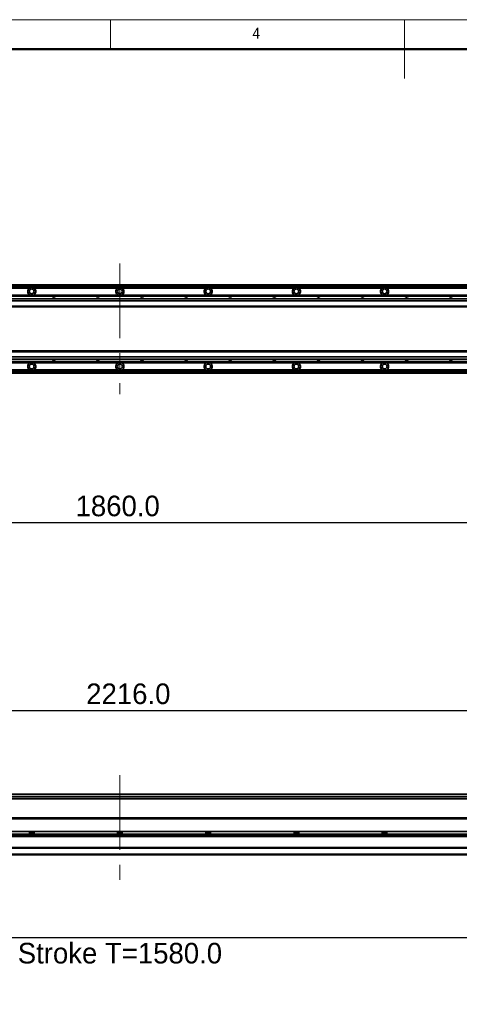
# Model space of a CAD drawing. Header units: millimetres. Extents: x 40 to 3320, y 40 to 2336.
# Tile 7 of 11: x 1157 to 1755, y 998 to 2336. Entities that reach past the tile are written whole.
import ezdxf

# ---------------------------------------------------------------- set-up
doc = ezdxf.new("R2010")
doc.units = ezdxf.units.MM
doc.header["$LTSCALE"] = 8
doc.header["$PDSIZE"] = -1
doc.linetypes.add('CENTERX2', pattern=[20.32, 12.7, -2.54, 2.54, -2.54])
doc.layers.add('黑色实线', color=7, linetype='Continuous')
doc.styles.add('SLDTEXTSTYLE1', font='Gothic.ttf', dxfattribs={"width": 0.913})
doc.styles.add('SLDTEXTSTYLE8', font='txt')
doc.dimstyles.new('SLDDIMSTYLE3', dxfattribs={"dimtxt": 28, "dimasz": 16, "dimexe": 0, "dimexo": 0.0625, "dimgap": 7, "dimtad": 2, "dimdec": 1, "dimrnd": 1e-09, "dimzin": 4, "dimdsep": 46, "dimtxsty": 'SLDTEXTSTYLE8', "dimsah": 1, "dimcen": 0.09, "dimadec": 0, "dimazin": 1, "dimtfac": 1, "dimtdec": 1, "dimtofl": 0, "dimtmove": 0, "dimatfit": 3, "dimfxl": 0, "dimfrac": 2, "dimtolj": 1, "dimtzin": 12, "dimarcsym": 0})

# ---------------------------------------------------------------- blocks, each defined once
blk = doc.blocks.new('_D_20')
at = {"layer": '黑色实线'}
for p, q in [((363, 1779.3), (363, 1644.7)), ((2223, 1783.2), (2223, 1644.7)), ((363, 1652.7), (2223, 1652.7))]:
    blk.add_line(p, q, dxfattribs=at)
for points in [[(363, 1652.7), (379, 1650.3), (379, 1655.1)], [(2223, 1652.7), (2207, 1655.1), (2207, 1650.3)]]:
    blk.add_solid(points, dxfattribs=at)
at = {"layer": '黑色实线', "insert": (1232.7, 1689.4), "char_height": 28, "attachment_point": 1, "style": 'SLDTEXTSTYLE8'}
blk.add_mtext('1860.0', dxfattribs=at)
blk = doc.blocks.new('_D_21')
at = {"layer": '黑色实线'}
for p, q in [((185, 1269.2), (185, 1405.5)), ((2401, 1269.2), (2401, 1405.5)), ((185, 1397.5), (2401, 1397.5))]:
    blk.add_line(p, q, dxfattribs=at)
for points in [[(185, 1397.5), (201, 1395.1), (201, 1399.9)], [(2401, 1397.5), (2385, 1399.9), (2385, 1395.1)]]:
    blk.add_solid(points, dxfattribs=at)
at = {"layer": '黑色实线', "insert": (1247.2, 1434.2), "char_height": 28, "attachment_point": 1, "style": 'SLDTEXTSTYLE8'}
blk.add_mtext('2216.0', dxfattribs=at)
blk = doc.blocks.new('_D_26')
at = {"layer": 'Defpoints', "color": 0}
for p in [(486.5, 1254.5), (2066.5, 1251), (486.5, 1088.8)]:
    blk.add_point(p, dxfattribs=at)
at = {"layer": '黑色实线', "color": 0, "lineweight": -2}
for p, q in [((486.5, 1254.4), (486.5, 1088.8)), ((2066.5, 1250.9), (2066.5, 1088.8)), ((2050.5, 1088.8), (502.5, 1088.8))]:
    blk.add_line(p, q, dxfattribs=at)
at = {"layer": '黑色实线', "color": 0}
for points in [[(502.5, 1091.5), (502.5, 1086.2), (486.5, 1088.8)], [(2050.5, 1091.5), (2050.5, 1086.2), (2066.5, 1088.8)]]:
    blk.add_solid(points, dxfattribs=at)
at = {"layer": '黑色实线', "color": 0, "insert": (1293, 1081.8), "char_height": 28, "attachment_point": 2, "style": 'SLDTEXTSTYLE8'}
blk.add_mtext('\\A1;Stroke T=1580.0', dxfattribs=at)

msp = doc.modelspace()

# ---------------------------------------------------------------- linework, layer by layer
at = {"color": 7, "linetype": 'Continuous', "lineweight": 18}
for p, q in [((3320, 2336), (40, 2336)), ((1280, 2296), (1280, 2336)), ((1680, 2336), (1680, 2256)), ((80, 2296), (3280, 2296))]:
    msp.add_line(p, q, dxfattribs=at)
at = {"color": 7, "linetype": 'Continuous', "lineweight": 50}
msp.add_line((3280, 2296), (80, 2296), dxfattribs=at)
at = {"color": 7, "linetype": 'Continuous', "lineweight": 35}
for p, q in [((2124.01, 1975.91), (462.01, 1975.91)), ((462.01, 1975.71), (2124.01, 1975.71)), ((462.01, 1975.51), (2124.01, 1975.51)), ((2124.01, 1975.41), (462.01, 1975.41)), ((2124.01, 1973.41), (462.01, 1973.41)), ((1169.84, 1971.41), (1056.18, 1971.41)), ((1289.84, 1971.41), (1176.18, 1971.41)), ((1409.84, 1971.41), (1296.18, 1971.41)), ((1529.84, 1971.41), (1416.18, 1971.41)), ((1649.84, 1971.41), (1536.18, 1971.41)), ((1769.84, 1971.41), (1656.18, 1971.41)), ((2368.51, 1956.91), (217.51, 1956.91)), ((2368.51, 1953.91), (217.51, 1953.91)), ((488.01, 1961.91), (2098.01, 1961.91)), ((488.01, 1961.61), (2098.01, 1961.61)), ((488.01, 1960.71), (2098.01, 1960.71)), ((488.01, 1960.42), (2098.01, 1960.42)), ((2368.51, 1946.91), (217.51, 1946.91)), ((217.51, 1945.91), (2368.51, 1945.91)), ((2368.51, 1885.91), (217.51, 1885.91)), ((2368.51, 1884.91), (217.51, 1884.91)), ((2368.51, 1877.91), (217.51, 1877.91)), ((2368.51, 1874.91), (217.51, 1874.91)), ((488.01, 1871.4), (2098.01, 1871.4)), ((488.01, 1871.11), (2098.01, 1871.11)), ((488.01, 1870.21), (2098.01, 1870.21)), ((488.01, 1869.92), (2098.01, 1869.92)), ((1169.84, 1860.42), (1056.18, 1860.42)), ((1289.84, 1860.42), (1176.18, 1860.42)), ((1409.84, 1860.42), (1296.18, 1860.42)), ((1529.84, 1860.42), (1416.18, 1860.42)), ((1649.84, 1860.42), (1536.18, 1860.42)), ((1769.84, 1860.42), (1656.18, 1860.42)), ((2094.51, 1858.42), (493.51, 1858.42)), ((2094.51, 1855.91), (493.51, 1855.91)), ((2368.51, 1283.86), (217.51, 1283.86)), ((2094.51, 1277.36), (493.51, 1277.36)), ((2066.51, 1251.45), (373.01, 1251.45)), ((479.01, 1251.51), (2066.51, 1251.51)), ((2183.01, 1232.91), (403.01, 1232.91)), ((1169.84, 1232.91), (1169.84, 1229.51)), ((1176.18, 1231.51), (1169.84, 1231.51)), ((1176.18, 1229.51), (1176.18, 1232.91)), ((1289.84, 1232.91), (1289.84, 1229.51)), ((1296.18, 1231.51), (1289.84, 1231.51)), ((1296.18, 1229.51), (1296.18, 1232.91)), ((1409.84, 1232.91), (1409.84, 1229.51)), ((1416.18, 1231.51), (1409.84, 1231.51)), ((1416.18, 1229.51), (1416.18, 1232.91)), ((1529.84, 1232.91), (1529.84, 1229.51)), ((1536.18, 1231.51), (1529.84, 1231.51)), ((1536.18, 1229.51), (1536.18, 1232.91)), ((1649.84, 1232.91), (1649.84, 1229.51)), ((1656.18, 1231.51), (1649.84, 1231.51)), ((1656.18, 1229.51), (1656.18, 1232.91)), ((2183.76, 1226.45), (402.25, 1226.45)), ((2183.01, 1229.51), (403.01, 1229.51)), ((2389.01, 1211.45), (197.01, 1211.45)), ((2389.01, 1210.45), (197.01, 1210.45)), ((2389.01, 1202.51), (197.01, 1202.51)), ((2389.01, 1201.51), (197.01, 1201.51))]:
    msp.add_line(p, q, dxfattribs=at)
at = {"color": 8, "linetype": 'Continuous', "lineweight": 35}
for p, q in [((2124.01, 1974.91), (462.01, 1974.91)), ((2094.51, 1856.91), (493.51, 1856.91)), ((2098.01, 1280.86), (488.01, 1280.86)), ((2098.01, 1280.36), (488.01, 1280.36)), ((2067.07, 1250.45), (373.01, 1250.45)), ((2183.01, 1227.45), (403.01, 1227.45))]:
    msp.add_line(p, q, dxfattribs=at)
at = {"color": 7, "linetype": 'Continuous', "lineweight": 35}
for centre in [(1173.01, 1966.91), (1293.01, 1966.91), (1413.01, 1966.91), (1533.01, 1966.91), (1653.01, 1966.91), (1173.01, 1864.91), (1293.01, 1864.91), (1413.01, 1864.91), (1533.01, 1864.91), (1653.01, 1864.91)]:
    msp.add_circle(centre, 3.3, dxfattribs=at)
for centre, radius, start, end in [((1173.01, 1966.91), 5.5, 125.18979, 245.50882), ((1173.01, 1966.91), 5.5, 294.49118, 54.81021), ((1293.01, 1966.91), 5.5, 125.18979, 245.50882), ((1293.01, 1966.91), 5.5, 294.49118, 54.81021), ((1413.01, 1966.91), 5.5, 125.18979, 245.50882), ((1413.01, 1966.91), 5.5, 294.49118, 54.81021), ((1533.01, 1966.91), 5.5, 125.18979, 245.50882), ((1533.01, 1966.91), 5.5, 294.49118, 54.81021), ((1653.01, 1966.91), 5.5, 125.18979, 245.50882), ((1653.01, 1966.91), 5.5, 294.49118, 54.81021), ((1203.01, 1954.41), 3.75, 41.91572, 138.08428), ((1263.01, 1954.41), 3.75, 41.91572, 138.08428), ((1323.01, 1954.41), 3.75, 41.91572, 138.08428), ((1383.01, 1954.41), 3.75, 41.91572, 138.08428), ((1443.01, 1954.41), 3.75, 41.91572, 138.08428), ((1503.01, 1954.41), 3.75, 41.91572, 138.08428), ((1563.01, 1954.41), 3.75, 41.91572, 138.08428), ((1623.01, 1954.41), 3.75, 41.91572, 138.08428), ((1683.01, 1954.41), 3.75, 41.91572, 138.08428), ((1743.01, 1954.41), 3.75, 41.91572, 138.08428), ((1203.01, 1877.42), 3.75, 221.91572, 318.08428), ((1263.01, 1877.42), 3.75, 221.91572, 318.08428), ((1323.01, 1877.42), 3.75, 221.91572, 318.08428), ((1383.01, 1877.42), 3.75, 221.91572, 318.08428), ((1443.01, 1877.42), 3.75, 221.91572, 318.08428), ((1503.01, 1877.42), 3.75, 221.91572, 318.08428), ((1563.01, 1877.42), 3.75, 221.91572, 318.08428), ((1623.01, 1877.42), 3.75, 221.91572, 318.08428), ((1683.01, 1877.42), 3.75, 221.91572, 318.08428), ((1743.01, 1877.42), 3.75, 221.91572, 318.08428), ((1173.01, 1864.91), 5.5, 114.49118, 234.81021), ((1173.01, 1864.91), 5.5, 305.18979, 65.50882), ((1293.01, 1864.91), 5.5, 114.49118, 234.81021), ((1293.01, 1864.91), 5.5, 305.18979, 65.50882), ((1413.01, 1864.91), 5.5, 114.49118, 234.81021), ((1413.01, 1864.91), 5.5, 305.18979, 65.50882), ((1533.01, 1864.91), 5.5, 114.49118, 234.81021), ((1533.01, 1864.91), 5.5, 305.18979, 65.50882), ((1653.01, 1864.91), 5.5, 114.49118, 234.81021), ((1653.01, 1864.91), 5.5, 305.18979, 65.50882)]:
    msp.add_arc(centre, radius, start, end, dxfattribs=at)
for points, knots in [([(1176.18, 1971.41), (1175.72, 1971.68), (1174.77, 1972.23), (1173.08, 1972.49), (1171.34, 1972.28), (1170.34, 1971.69), (1169.84, 1971.41)], [0, 0, 0, 0, 0.2356941, 0.4864639, 0.7448509, 1, 1, 1, 1]), ([(1296.18, 1971.41), (1295.72, 1971.68), (1294.77, 1972.23), (1293.08, 1972.49), (1291.34, 1972.28), (1290.34, 1971.69), (1289.84, 1971.41)], [0, 0, 0, 0, 0.2356941, 0.4864639, 0.7448509, 1, 1, 1, 1]), ([(1416.18, 1971.41), (1415.72, 1971.68), (1414.77, 1972.23), (1413.08, 1972.49), (1411.34, 1972.28), (1410.34, 1971.69), (1409.84, 1971.41)], [0, 0, 0, 0, 0.2356941, 0.4864639, 0.7448509, 1, 1, 1, 1]), ([(1536.18, 1971.41), (1535.72, 1971.68), (1534.77, 1972.23), (1533.08, 1972.49), (1531.34, 1972.28), (1530.34, 1971.69), (1529.84, 1971.41)], [0, 0, 0, 0, 0.2356941, 0.4864813, 0.7448509, 1, 1, 1, 1]), ([(1656.18, 1971.41), (1655.72, 1971.68), (1654.77, 1972.23), (1653.08, 1972.49), (1651.34, 1972.28), (1650.34, 1971.69), (1649.84, 1971.41)], [0, 0, 0, 0, 0.2356941, 0.4864813, 0.7448509, 1, 1, 1, 1]), ([(1169.84, 1860.42), (1170.3, 1860.15), (1171.25, 1859.59), (1172.93, 1859.33), (1174.67, 1859.55), (1175.68, 1860.13), (1176.18, 1860.42)], [0, 0, 0, 0, 0.2356941, 0.4864639, 0.7448509, 1, 1, 1, 1]), ([(1289.84, 1860.42), (1290.3, 1860.15), (1291.25, 1859.59), (1292.93, 1859.33), (1294.67, 1859.55), (1295.68, 1860.13), (1296.18, 1860.42)], [0, 0, 0, 0, 0.2356941, 0.4864639, 0.7448509, 1, 1, 1, 1]), ([(1409.84, 1860.42), (1410.3, 1860.15), (1411.25, 1859.59), (1412.93, 1859.33), (1414.67, 1859.55), (1415.68, 1860.13), (1416.18, 1860.42)], [0, 0, 0, 0, 0.2356941, 0.4864639, 0.7448509, 1, 1, 1, 1]), ([(1529.84, 1860.42), (1530.3, 1860.15), (1531.25, 1859.59), (1532.93, 1859.33), (1534.67, 1859.55), (1535.68, 1860.13), (1536.18, 1860.42)], [0, 0, 0, 0, 0.2356941, 0.4864639, 0.7448509, 1, 1, 1, 1]), ([(1649.84, 1860.42), (1650.3, 1860.15), (1651.25, 1859.59), (1652.93, 1859.33), (1654.67, 1859.55), (1655.68, 1860.13), (1656.18, 1860.42)], [0, 0, 0, 0, 0.2356941, 0.4864639, 0.7448509, 1, 1, 1, 1])]:
    msp.add_open_spline(points, degree=3, knots=knots, dxfattribs=at)
at = {"layer": '黑色实线', "linetype": 'CENTERX2', "lineweight": 18}
for p, q in [((1293.01, 2004.71), (1293.01, 1827.11)), ((1293.01, 1309.81), (1293.01, 1151.51))]:
    msp.add_line(p, q, dxfattribs=at)

# ---------------------------------------------------------------- texts
at = {"color": 7, "linetype": 'Continuous', "lineweight": 0, "insert": (1473.33, 2325.17), "char_height": 14.82, "attachment_point": 1, "style": 'SLDTEXTSTYLE1'}
msp.add_mtext('4', dxfattribs=at)

# ---------------------------------------------------------------- dimensions: what is measured, and where the dimension line sits
at = {"layer": '黑色实线'}
for base, p1, p2, picture, middle in [((2223.01, 1652.67), (363.01, 1789.49), (2223.01, 1793.34), '_D_20', (1287.38, 1652.67)), ((2401.01, 1397.51), (185.01, 1259.01), (2401.01, 1259.01), '_D_21', (1301.87, 1397.51))]:
    dim = msp.add_linear_dim(base=base, p1=p1, p2=p2, dimstyle='SLDDIMSTYLE3', dxfattribs=at)
    dim.commit()
    dim.dimension.update_dxf_attribs({"geometry": picture, "text_midpoint": middle, "dimtype": 160})
dim = msp.add_linear_dim(base=(486.51, 1088.83), p1=(2066.51, 1251.01), p2=(486.51, 1254.51), text='Stroke T=<>', dimstyle='SLDDIMSTYLE3', dxfattribs=at)
dim.commit()
dim.dimension.update_dxf_attribs({"geometry": '_D_26', "text_midpoint": (1292.96, 1088.83), "dimtype": 160})

doc.saveas('drawing.dxf')
